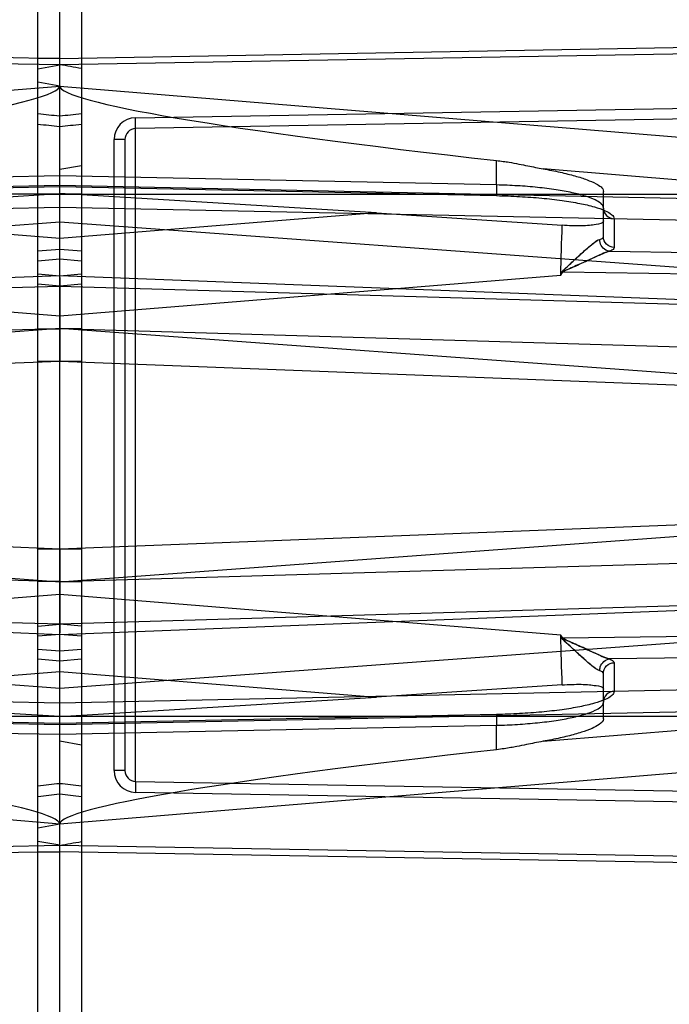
# Model space of a CAD drawing. Header units: millimetres. Extents: x 0 to 297, y 0 to 210.
# Tile 23 of 256: x 147.496 to 147.646, y 91.23 to 91.456. Entities that reach past the tile are written whole.
import ezdxf

# ---------------------------------------------------------------- set-up
doc = ezdxf.new("R2010")
doc.units = ezdxf.units.MM
doc.header["$LTSCALE"] = 16.335
doc.layers.get('0').update_dxf_attribs({"linetype": 'CONTINUOUS'})
for name, color, linetype in [('01_GLOBAL', 7, 'CONTINUOUS'), ('INTFCLR_1', 7, 'CONTINUOUS'), ('INTFCLR_144815', 7, 'CONTINUOUS'), ('INTFCLR_72935', 7, 'CONTINUOUS')]:
    doc.layers.add(name, color=color, linetype=linetype)

msp = doc.modelspace()

# ---------------------------------------------------------------- linework, layer by layer
at = {"color": 7, "linetype": 'Continuous'}
msp.add_circle((148.2308, 92.11646), 1.9, dxfattribs=at)
at = {"color": 9, "linetype": 'Continuous'}
msp.add_arc((148.2308, 92.11646), 1.87565, 182.96745, 267.03255, dxfattribs=at)
at = {"layer": '01_GLOBAL', "color": 7, "linetype": 'Continuous'}
msp.add_circle((148.2308, 92.11646), 1.925, dxfattribs=at)
at = {"layer": 'INTFCLR_1', "color": 6, "linetype": 'Continuous'}
for p, q in [((147.50066, 90.95676), (147.50066, 91.80589)), ((147.50566, 91.44753), (147.50566, 91.80632)), ((147.50566, 90.95132), (147.50566, 91.44603)), ((147.50566, 91.44117), (147.50066, 91.44205)), ((147.57849, 91.41201), (147.50566, 91.41643)), ((147.57849, 91.41201), (147.62119, 91.40916)), ((147.50566, 91.40134), (147.50066, 91.40091)), ((147.50566, 91.39316), (147.50566, 91.39716)), ((147.50566, 91.38629), (147.50566, 91.39316)), ((147.50566, 91.39178), (147.50566, 91.38984)), ((147.50566, 91.37784), (147.50566, 91.38629)), ((147.50566, 91.32636), (147.50566, 91.33481)), ((147.50566, 91.31949), (147.50566, 91.32636)), ((147.50566, 91.32388), (147.50566, 91.3218)), ((147.50566, 91.31549), (147.50566, 91.31949)), ((147.50066, 91.31174), (147.50566, 91.31131)), ((147.62119, 91.30349), (147.57849, 91.30064)), ((147.50566, 91.29622), (147.57849, 91.30064)), ((147.50566, 91.27148), (147.50066, 91.27059))]:
    msp.add_line(p, q, dxfattribs=at)
at = {"layer": 'INTFCLR_1', "color": 9, "linetype": 'Continuous'}
for p, q in [((147.50566, 91.44753), (147.69407, 91.45082)), ((147.50566, 91.44753), (147.50066, 91.44753)), ((147.6941, 91.44932), (147.50566, 91.44603)), ((147.50066, 91.44515), (147.50566, 91.44603)), ((147.50566, 91.44117), (147.67337, 91.42731)), ((147.52308, 91.43387), (147.7004, 91.43696)), ((147.74028, 91.43516), (147.52312, 91.43137)), ((147.52312, 91.43137), (147.52308, 91.43387)), ((147.52312, 91.28128), (147.52312, 91.43137)), ((147.51816, 91.28378), (147.51816, 91.42887)), ((147.52066, 91.42887), (147.51816, 91.42887)), ((147.52066, 91.42887), (147.52066, 91.28378)), ((147.6061, 91.41843), (147.6061, 91.42405)), ((147.6061, 91.41843), (147.50566, 91.42052)), ((147.67284, 91.4175), (147.6168, 91.42213)), ((147.67575, 91.41473), (147.50566, 91.41827)), ((147.6061, 91.41843), (147.60609, 91.41593)), ((147.50066, 91.41632), (147.7654, 91.41632)), ((147.50566, 91.41806), (147.6061, 91.41597)), ((147.60609, 91.41593), (147.6061, 91.41597)), ((147.63066, 91.40652), (147.63066, 91.41695)), ((147.50566, 91.41335), (147.67575, 91.40981)), ((147.57849, 91.41201), (147.50566, 91.40608)), ((147.50566, 91.40995), (147.65002, 91.39936)), ((147.63312, 91.41064), (147.63312, 91.40406)), ((147.50066, 91.40326), (147.50566, 91.40369)), ((147.63206, 91.40319), (147.67575, 91.40255)), ((147.50066, 91.39797), (147.50566, 91.39753)), ((147.50566, 91.38834), (147.62084, 91.39772)), ((147.62084, 91.39772), (147.62126, 91.39851)), ((147.62084, 91.39772), (147.62136, 91.39843)), ((147.62136, 91.39843), (147.67575, 91.39763)), ((147.50566, 91.39519), (147.50066, 91.39562)), ((147.66799, 91.39128), (147.50566, 91.39754)), ((147.50566, 91.39519), (147.66135, 91.39063)), ((147.50066, 91.38535), (147.50566, 91.38535)), ((147.65002, 91.37483), (147.50566, 91.38543)), ((147.65915, 91.38085), (147.50566, 91.38535)), ((147.50566, 91.37784), (147.50066, 91.37784)), ((147.69301, 91.37062), (147.50566, 91.37784)), ((147.50566, 91.33481), (147.69301, 91.34203)), ((147.50566, 91.32722), (147.65002, 91.33782)), ((147.50066, 91.33481), (147.50566, 91.33481)), ((147.50066, 91.33481), (147.50566, 91.33481)), ((147.50566, 91.3273), (147.65915, 91.33179)), ((147.50566, 91.3273), (147.50066, 91.3273)), ((147.62084, 91.31493), (147.50566, 91.32431)), ((147.66135, 91.32202), (147.50566, 91.31745)), ((147.50566, 91.31511), (147.66799, 91.32137)), ((147.50066, 91.31702), (147.50566, 91.31745)), ((147.50566, 91.31511), (147.50066, 91.31468)), ((147.62136, 91.31422), (147.62084, 91.31493)), ((147.62126, 91.31414), (147.62084, 91.31493)), ((147.67575, 91.31502), (147.62136, 91.31422)), ((147.65002, 91.31329), (147.50566, 91.3027)), ((147.67575, 91.31009), (147.63206, 91.30945)), ((147.50566, 91.30896), (147.50066, 91.30939)), ((147.63312, 91.30859), (147.63312, 91.30201)), ((147.50566, 91.30657), (147.57849, 91.30064)), ((147.63066, 91.2957), (147.63066, 91.30613)), ((147.67575, 91.30284), (147.50566, 91.2993)), ((147.50066, 91.29632), (147.7654, 91.29632)), ((147.50566, 91.29438), (147.67575, 91.29791)), ((147.6061, 91.29668), (147.50566, 91.29459)), ((147.6061, 91.29668), (147.60609, 91.29672)), ((147.60609, 91.29672), (147.6061, 91.29422)), ((147.50566, 91.29213), (147.6061, 91.29422)), ((147.6061, 91.2886), (147.6061, 91.29422)), ((147.6168, 91.29052), (147.67284, 91.29515)), ((147.67337, 91.28534), (147.50566, 91.27148)), ((147.52066, 91.28378), (147.51816, 91.28378)), ((147.52312, 91.28128), (147.52308, 91.27878)), ((147.52312, 91.28128), (147.74028, 91.27749)), ((147.7004, 91.27569), (147.52308, 91.27878)), ((147.50566, 91.26662), (147.50066, 91.2675)), ((147.50566, 91.26662), (147.6941, 91.26333)), ((147.50066, 91.26512), (147.50566, 91.26512)), ((147.69407, 91.26183), (147.50566, 91.26512))]:
    msp.add_line(p, q, dxfattribs=at)
at = {"layer": 'INTFCLR_1', "color": 7, "linetype": 'Continuous'}
for p, q in [((147.50566, 91.44603), (147.50566, 91.44753)), ((147.62102, 91.39821), (147.62098, 91.39815)), ((147.62126, 91.39851), (147.62136, 91.39843)), ((147.62098, 91.3145), (147.62102, 91.31444)), ((147.62136, 91.31422), (147.62126, 91.31414))]:
    msp.add_line(p, q, dxfattribs=at)
at = {"layer": 'INTFCLR_1', "color": 6, "linetype": 'Continuous'}
for centre, radius, start, end in [((147.50566, 91.35632), 0.30173, 270, 90), ((147.50566, 91.35632), 0.28675, 270, 90), ((148.15028, 91.39332), 0.64461, 179.93906, 180.0622), ((146.92658, 91.38764), 0.57908, 359.88875, 0.1122), ((146.91471, 91.32614), 0.59095, 359.88876, 0.1122), ((148.24653, 91.32008), 0.74086, 179.93897, 180.06211)]:
    msp.add_arc(centre, radius, start, end, dxfattribs=at)
at = {"layer": 'INTFCLR_1', "color": 9, "linetype": 'Continuous'}
for centre, radius, start, end in [((147.50566, 91.35632), 0.21078, 22.4933, 90), ((147.37872, 90.33776), 1.10378, 83.39571, 83.65692), ((147.35798, 90.10869), 1.33132, 83.63122, 83.84769), ((147.52316, 91.42887), 0.005, 91, 180), ((147.52316, 91.42887), 0.0025, 91, 180), ((144.31097, 91.50475), 3.3116, 358.14777, 358.3458), ((144.31097, 91.20789), 3.3116, 1.6542, 1.85223), ((147.52316, 91.28378), 0.005, 180, 269), ((147.52316, 91.28378), 0.0025, 180, 269), ((147.35798, 92.60396), 1.33132, 276.15231, 276.36878), ((147.37872, 92.37489), 1.10378, 276.34308, 276.60429), ((147.50566, 91.35632), 0.21078, 270, 337.5067)]:
    msp.add_arc(centre, radius, start, end, dxfattribs=at)
at = {"layer": 'INTFCLR_1', "color": 6, "linetype": 'Continuous'}
for centre, major_axis, start_param, end_param in [((147.69671, 91.42541), (0.19104, -0.01581), -3.137276, -2.060622), ((147.69671, 91.28724), (0.19104, 0.01581), 2.060622, 3.137276)]:
    msp.add_ellipse(centre, major_axis=major_axis, ratio=0.052166, start_param=start_param, end_param=end_param, dxfattribs=at)
for points, knots in [([(147.50566, 91.54805), (147.50755, 91.54813), (147.51131, 91.54823), (147.51696, 91.54822), (147.52261, 91.54805), (147.52825, 91.5477), (147.53388, 91.5472), (147.53949, 91.54652), (147.54508, 91.54568), (147.55064, 91.54468), (147.55617, 91.54351), (147.56166, 91.54218), (147.56711, 91.54069), (147.57251, 91.53904), (147.57787, 91.53723), (147.58317, 91.53527), (147.5884, 91.53314), (147.59358, 91.53087), (147.59868, 91.52844), (147.60371, 91.52587), (147.60867, 91.52314), (147.61354, 91.52028), (147.61832, 91.51726), (147.62301, 91.51411), (147.62761, 91.51083), (147.63211, 91.50741), (147.63651, 91.50385), (147.6408, 91.50017), (147.64498, 91.49637), (147.64905, 91.49244), (147.65299, 91.48839), (147.65682, 91.48423), (147.66053, 91.47996), (147.6641, 91.47558), (147.66755, 91.4711), (147.67086, 91.46652), (147.67404, 91.46184), (147.67708, 91.45707), (147.67997, 91.45222), (147.68272, 91.44728), (147.68533, 91.44226), (147.68778, 91.43717), (147.69009, 91.432), (147.69224, 91.42677), (147.69424, 91.42148), (147.69546, 91.41792), (147.69605, 91.41613)], [0, 0, 0, 0, 0.022721, 0.045441, 0.068161, 0.090882, 0.113602, 0.136322, 0.159043, 0.181763, 0.204484, 0.227205, 0.249927, 0.272648, 0.295371, 0.318093, 0.340816, 0.36354, 0.386264, 0.408989, 0.431714, 0.454441, 0.477167, 0.499895, 0.522623, 0.545352, 0.56808, 0.59081, 0.613539, 0.636269, 0.658999, 0.68173, 0.704461, 0.727193, 0.749925, 0.772657, 0.79539, 0.818123, 0.840856, 0.86359, 0.886324, 0.909059, 0.931794, 0.954529, 0.977264, 1, 1, 1, 1]), ([(147.50566, 91.54262), (147.50938, 91.54277), (147.51682, 91.54285), (147.52796, 91.54231), (147.53908, 91.5411), (147.55015, 91.53921), (147.56113, 91.53665), (147.57176, 91.53348), (147.58216, 91.52969), (147.59232, 91.5253), (147.60236, 91.52023), (147.61208, 91.51455), (147.62143, 91.50831), (147.63039, 91.50151), (147.63891, 91.49419), (147.64698, 91.48638), (147.65456, 91.47809), (147.66162, 91.46937), (147.66814, 91.46024), (147.6741, 91.45075), (147.67948, 91.44091), (147.68426, 91.43078), (147.68841, 91.42038), (147.69194, 91.40976), (147.69482, 91.39894), (147.69704, 91.38797), (147.69861, 91.37689), (147.69951, 91.36574), (147.69974, 91.35456), (147.6993, 91.3434), (147.69819, 91.3323), (147.69643, 91.32128), (147.69401, 91.31039), (147.69094, 91.29966), (147.68724, 91.28914), (147.68291, 91.27886), (147.67799, 91.26887), (147.67248, 91.25919), (147.66641, 91.24986), (147.6598, 91.24092), (147.65267, 91.2324), (147.64505, 91.22432), (147.63696, 91.2167), (147.62844, 91.20959), (147.61951, 91.20299), (147.61021, 91.19694), (147.60057, 91.19146), (147.59063, 91.18657), (147.58065, 91.18237), (147.57093, 91.17892), (147.5619, 91.17625), (147.55372, 91.17426), (147.54644, 91.1728), (147.53952, 91.17169), (147.53237, 91.1708), (147.52442, 91.17014), (147.51542, 91.1698), (147.50906, 91.16989), (147.50566, 91.17003)], [0, 0, 0, 0, 0.018566, 0.037132, 0.055691, 0.074356, 0.093202, 0.111924, 0.12973, 0.148427, 0.167158, 0.185896, 0.204584, 0.223281, 0.241996, 0.260657, 0.279346, 0.298035, 0.316682, 0.335317, 0.35398, 0.372624, 0.391243, 0.409858, 0.428475, 0.447098, 0.465725, 0.484342, 0.50294, 0.521509, 0.540073, 0.558633, 0.577195, 0.595759, 0.614321, 0.632871, 0.651401, 0.669918, 0.688446, 0.706933, 0.725409, 0.743895, 0.762392, 0.780831, 0.799318, 0.817787, 0.836209, 0.854658, 0.873037, 0.890275, 0.906152, 0.920038, 0.932284, 0.943224, 0.955013, 0.968247, 0.983039, 1, 1, 1, 1]), ([(147.6061, 91.42405), (147.60661, 91.42399), (147.60757, 91.42387), (147.60928, 91.42361), (147.61116, 91.42326), (147.61377, 91.42273), (147.61562, 91.42234), (147.6168, 91.42213)], [0, 0, 0, 0, 0.141014, 0.266406, 0.478354, 0.670115, 1, 1, 1, 1]), ([(147.6168, 91.42213), (147.61747, 91.42201), (147.61877, 91.42177), (147.62067, 91.42137), (147.62244, 91.42096), (147.62407, 91.42053), (147.62554, 91.42009), (147.6272, 91.41952), (147.62892, 91.41878), (147.63066, 91.41776), (147.63066, 91.41695)], [0, 0, 0, 0, 0.135115, 0.263536, 0.384173, 0.496034, 0.598182, 0.689859, 0.839224, 1, 1, 1, 1]), ([(147.63066, 91.41016), (147.63066, 91.40954), (147.62894, 91.40932), (147.6274, 91.40909), (147.62547, 91.40901), (147.6234, 91.40903), (147.62193, 91.4091), (147.62119, 91.40916)], [0, 0, 0, 0, 0.192879, 0.351609, 0.547395, 0.768356, 1, 1, 1, 1]), ([(147.62119, 91.30349), (147.62193, 91.30354), (147.62339, 91.30362), (147.62546, 91.30364), (147.62738, 91.30356), (147.62893, 91.30333), (147.63066, 91.30312), (147.63066, 91.30249)], [0, 0, 0, 0, 0.231038, 0.450624, 0.646121, 0.805528, 1, 1, 1, 1]), ([(147.69605, 91.29652), (147.69546, 91.29473), (147.69424, 91.29116), (147.69224, 91.28587), (147.69009, 91.28064), (147.68778, 91.27548), (147.68533, 91.27039), (147.68272, 91.26537), (147.67997, 91.26043), (147.67708, 91.25557), (147.67404, 91.2508), (147.67086, 91.24613), (147.66755, 91.24155), (147.6641, 91.23706), (147.66053, 91.23269), (147.65682, 91.22841), (147.65299, 91.22425), (147.64905, 91.22021), (147.64498, 91.21628), (147.6408, 91.21248), (147.63651, 91.2088), (147.63211, 91.20524), (147.62761, 91.20182), (147.62301, 91.19853), (147.61832, 91.19538), (147.61354, 91.19237), (147.60867, 91.1895), (147.60371, 91.18678), (147.59868, 91.18421), (147.59358, 91.18178), (147.5884, 91.1795), (147.58317, 91.17738), (147.57787, 91.17542), (147.57251, 91.17361), (147.56711, 91.17196), (147.56166, 91.17046), (147.55617, 91.16914), (147.55064, 91.16797), (147.54508, 91.16697), (147.53949, 91.16613), (147.53388, 91.16545), (147.52825, 91.16494), (147.52261, 91.1646), (147.51696, 91.16443), (147.51131, 91.16442), (147.50755, 91.16452), (147.50566, 91.1646)], [0, 0, 0, 0, 0.022736, 0.045471, 0.068206, 0.090941, 0.113676, 0.13641, 0.159144, 0.181877, 0.20461, 0.227343, 0.250076, 0.272807, 0.295539, 0.31827, 0.341001, 0.363731, 0.386461, 0.409191, 0.43192, 0.454648, 0.477377, 0.500105, 0.522833, 0.545559, 0.568286, 0.591011, 0.613736, 0.63646, 0.659184, 0.681907, 0.704629, 0.727352, 0.750073, 0.772795, 0.795516, 0.818237, 0.840957, 0.863678, 0.886398, 0.909118, 0.931839, 0.954559, 0.977279, 1, 1, 1, 1]), ([(147.63066, 91.2957), (147.63066, 91.29516), (147.62961, 91.29424), (147.62787, 91.29338), (147.62594, 91.29268), (147.62408, 91.29212), (147.62244, 91.29169), (147.62067, 91.29128), (147.61877, 91.29088), (147.61747, 91.29064), (147.6168, 91.29052)], [0, 0, 0, 0, 0.10587, 0.231307, 0.402919, 0.504833, 0.616526, 0.737023, 0.865239, 1, 1, 1, 1]), ([(147.6168, 91.29052), (147.61613, 91.2904), (147.61486, 91.29015), (147.61284, 91.28973), (147.61103, 91.28936), (147.60931, 91.28905), (147.60777, 91.2888), (147.60668, 91.28866), (147.6061, 91.2886)], [0, 0, 0, 0, 0.186288, 0.35712, 0.570042, 0.696653, 0.838694, 1, 1, 1, 1])]:
    msp.add_open_spline(points, degree=3, knots=knots, dxfattribs=at)
at = {"layer": 'INTFCLR_1', "color": 9, "linetype": 'Continuous'}
for points, knots in [([(147.63066, 91.4131), (147.63066, 91.41398), (147.62877, 91.41508), (147.62637, 91.41595), (147.62328, 91.41673), (147.61962, 91.41738), (147.61542, 91.4179), (147.61086, 91.41826), (147.60771, 91.41839), (147.6061, 91.41843)], [0, 0, 0, 0, 0.102649, 0.196925, 0.319271, 0.466118, 0.632529, 0.812643, 1, 1, 1, 1]), ([(147.6061, 91.41597), (147.60787, 91.41593), (147.61133, 91.4158), (147.61635, 91.41544), (147.62097, 91.41492), (147.62501, 91.41426), (147.62834, 91.41352), (147.63084, 91.41266), (147.63247, 91.41187), (147.63312, 91.411), (147.63312, 91.41064)], [0, 0, 0, 0, 0.18805, 0.368753, 0.535576, 0.682578, 0.804721, 0.898284, 0.961792, 1, 1, 1, 1]), ([(147.63066, 91.4131), (147.63066, 91.41248), (147.63119, 91.41118), (147.63249, 91.41065), (147.63312, 91.41064)], [0, 0, 0, 0, 0.497318, 1, 1, 1, 1]), ([(147.63206, 91.40319), (147.63176, 91.40322), (147.63055, 91.40358), (147.62978, 91.40498), (147.62981, 91.40592)], [0, 0, 0, 0, 0.238213, 1, 1, 1, 1]), ([(147.62981, 91.40592), (147.62994, 91.40596), (147.63025, 91.40607), (147.63066, 91.4063), (147.63066, 91.40652)], [0, 0, 0, 0, 0.372137, 1, 1, 1, 1]), ([(147.63312, 91.40406), (147.63249, 91.40407), (147.63119, 91.40459), (147.63066, 91.40589), (147.63066, 91.40652)], [0, 0, 0, 0, 0.502682, 1, 1, 1, 1]), ([(147.63312, 91.40406), (147.63312, 91.40398), (147.63294, 91.40351), (147.63243, 91.40333), (147.63206, 91.40319)], [0, 0, 0, 0, 0.166894, 1, 1, 1, 1]), ([(147.62981, 91.30673), (147.6298, 91.30704), (147.62995, 91.30828), (147.63114, 91.30937), (147.63206, 91.30945)], [0, 0, 0, 0, 0.253827, 1, 1, 1, 1]), ([(147.63206, 91.30945), (147.63222, 91.30939), (147.63262, 91.30922), (147.63312, 91.30889), (147.63312, 91.30859)], [0, 0, 0, 0, 0.36336, 1, 1, 1, 1]), ([(147.63066, 91.30613), (147.63066, 91.30675), (147.63119, 91.30806), (147.63249, 91.30858), (147.63312, 91.30859)], [0, 0, 0, 0, 0.497318, 1, 1, 1, 1]), ([(147.63066, 91.30613), (147.63066, 91.30619), (147.63051, 91.30654), (147.6301, 91.30664), (147.62981, 91.30673)], [0, 0, 0, 0, 0.156231, 1, 1, 1, 1]), ([(147.63312, 91.30201), (147.63312, 91.30165), (147.63247, 91.30078), (147.63084, 91.29998), (147.62834, 91.29913), (147.62501, 91.29839), (147.62097, 91.29773), (147.61635, 91.29721), (147.61133, 91.29685), (147.60787, 91.29672), (147.6061, 91.29668)], [0, 0, 0, 0, 0.038208, 0.101716, 0.195279, 0.317422, 0.464423, 0.631247, 0.81195, 1, 1, 1, 1]), ([(147.63312, 91.30201), (147.63249, 91.30199), (147.63119, 91.30147), (147.63066, 91.30017), (147.63066, 91.29954)], [0, 0, 0, 0, 0.502682, 1, 1, 1, 1]), ([(147.6061, 91.29422), (147.60771, 91.29425), (147.61086, 91.29438), (147.61542, 91.29475), (147.61962, 91.29527), (147.62328, 91.29592), (147.62637, 91.2967), (147.62877, 91.29757), (147.63066, 91.29866), (147.63066, 91.29954)], [0, 0, 0, 0, 0.187357, 0.367471, 0.533882, 0.680729, 0.803075, 0.897351, 1, 1, 1, 1])]:
    msp.add_open_spline(points, degree=3, knots=knots, dxfattribs=at)
at = {"layer": 'INTFCLR_1', "color": 7, "linetype": 'Continuous'}
for points, knots in [([(147.62098, 91.39815), (147.62107, 91.39844), (147.62188, 91.39916), (147.62314, 91.40044), (147.62469, 91.40183), (147.62605, 91.40306), (147.62729, 91.40416), (147.62849, 91.40515), (147.62939, 91.40579), (147.62981, 91.40592)], [0, 0, 0, 0, 0.07715, 0.258713, 0.468563, 0.600957, 0.725966, 0.888037, 1, 1, 1, 1]), ([(147.62126, 91.39851), (147.62152, 91.39894), (147.62232, 91.39961), (147.62342, 91.40067), (147.62468, 91.40183), (147.62597, 91.403), (147.6273, 91.40418), (147.62852, 91.40515), (147.62935, 91.4058), (147.62981, 91.40592)], [0, 0, 0, 0, 0.132934, 0.269745, 0.406572, 0.583662, 0.731274, 0.873992, 1, 1, 1, 1]), ([(147.63206, 91.40319), (147.63175, 91.40312), (147.63085, 91.4028), (147.62882, 91.40189), (147.62658, 91.40086), (147.6244, 91.39987), (147.6231, 91.39931), (147.622, 91.39875), (147.62124, 91.39856), (147.62102, 91.39821)], [0, 0, 0, 0, 0.078299, 0.23478, 0.551692, 0.687927, 0.827695, 0.897796, 1, 1, 1, 1]), ([(147.62136, 91.39843), (147.62177, 91.39879), (147.62298, 91.39918), (147.62456, 91.39996), (147.62619, 91.40068), (147.62777, 91.40141), (147.62971, 91.40228), (147.63116, 91.40296), (147.63206, 91.40319)], [0, 0, 0, 0, 0.139315, 0.314736, 0.454848, 0.594249, 0.761895, 1, 1, 1, 1]), ([(147.62981, 91.30673), (147.6294, 91.30686), (147.6285, 91.3075), (147.62729, 91.30848), (147.62605, 91.30958), (147.62489, 91.31063), (147.62369, 91.31173), (147.62265, 91.31268), (147.62175, 91.31359), (147.62111, 91.31407), (147.62098, 91.3145)], [0, 0, 0, 0, 0.111502, 0.272894, 0.398307, 0.531293, 0.670026, 0.813369, 0.886096, 1, 1, 1, 1]), ([(147.62102, 91.31444), (147.62127, 91.31411), (147.622, 91.31389), (147.62311, 91.31334), (147.6244, 91.31278), (147.6259, 91.3121), (147.62735, 91.31143), (147.62938, 91.31052), (147.63091, 91.30974), (147.63206, 91.30945)], [0, 0, 0, 0, 0.10223, 0.172382, 0.312203, 0.448633, 0.58066, 0.706936, 1, 1, 1, 1]), ([(147.62981, 91.30673), (147.62937, 91.30685), (147.62857, 91.30746), (147.62737, 91.30842), (147.62619, 91.30946), (147.62497, 91.31056), (147.62377, 91.31165), (147.62252, 91.31286), (147.62157, 91.31361), (147.62126, 91.31414)], [0, 0, 0, 0, 0.120966, 0.257652, 0.409216, 0.536865, 0.689581, 0.83777, 1, 1, 1, 1]), ([(147.63206, 91.30945), (147.6315, 91.30959), (147.63051, 91.31001), (147.62907, 91.31065), (147.62758, 91.31133), (147.62596, 91.31207), (147.62433, 91.31279), (147.62281, 91.31352), (147.62179, 91.31387), (147.62136, 91.31422)], [0, 0, 0, 0, 0.146997, 0.273047, 0.404843, 0.565748, 0.730719, 0.858707, 1, 1, 1, 1])]:
    msp.add_open_spline(points, degree=3, knots=knots, dxfattribs=at)
at = {"layer": 'INTFCLR_144815', "color": 6, "linetype": 'Continuous'}
for radius in [0.31906, 0.30405]:
    msp.add_circle((147.50566, 91.35632), radius, dxfattribs=at)
for radius, start, end in [(0.43984, 313.9938, 154.5151), (0.33052, 45, 315), (0.32993, 45, 315), (0.32945, 45, 315)]:
    msp.add_arc((147.50566, 91.35632), radius, start, end, dxfattribs=at)
at = {"layer": 'INTFCLR_72935', "color": 6, "linetype": 'Continuous'}
for p, q in [((147.50566, 90.95132), (147.50566, 91.80632)), ((147.51066, 91.80589), (147.51066, 90.95676)), ((147.50566, 91.42203), (147.51066, 91.42291)), ((147.43283, 91.41201), (147.50566, 91.41643)), ((147.51066, 91.40091), (147.50566, 91.40134)), ((147.50566, 91.39716), (147.50566, 91.39316)), ((147.50566, 91.39316), (147.50566, 91.38629)), ((147.50566, 91.38877), (147.50566, 91.39084)), ((147.50566, 91.38629), (147.50566, 91.37784)), ((147.50566, 91.33481), (147.50566, 91.32636)), ((147.50566, 91.32636), (147.50566, 91.31949)), ((147.50566, 91.32087), (147.50566, 91.32281)), ((147.50566, 91.31949), (147.50566, 91.31549)), ((147.50566, 91.31131), (147.51066, 91.31174)), ((147.50566, 91.29622), (147.43283, 91.30064)), ((147.50566, 91.29062), (147.51066, 91.28974))]:
    msp.add_line(p, q, dxfattribs=at)
at = {"layer": 'INTFCLR_72935', "color": 9, "linetype": 'Continuous'}
for p, q in [((147.31726, 91.45082), (147.50566, 91.44753)), ((147.50566, 91.44603), (147.31723, 91.44932)), ((147.33796, 91.42731), (147.50566, 91.44117)), ((147.50566, 91.42052), (147.40523, 91.41843)), ((147.50566, 91.41827), (147.33558, 91.41473)), ((147.51066, 91.41632), (147.24592, 91.41632)), ((147.40523, 91.41597), (147.50566, 91.41806)), ((147.33558, 91.40981), (147.50566, 91.41335)), ((147.50566, 91.40608), (147.43283, 91.41201)), ((147.36131, 91.39936), (147.50566, 91.40995)), ((147.50566, 91.40369), (147.51066, 91.40326)), ((147.39049, 91.39771), (147.50566, 91.38834)), ((147.50566, 91.39753), (147.51066, 91.39797)), ((147.50566, 91.39754), (147.34333, 91.39128)), ((147.51066, 91.39562), (147.50566, 91.39519)), ((147.34997, 91.39063), (147.50566, 91.39519)), ((147.50566, 91.38535), (147.35218, 91.38085)), ((147.50566, 91.38543), (147.36131, 91.37483)), ((147.51066, 91.38535), (147.50566, 91.38535)), ((147.50566, 91.37784), (147.31832, 91.37062)), ((147.51066, 91.37784), (147.50566, 91.37784)), ((147.31832, 91.34203), (147.50566, 91.33481)), ((147.36131, 91.33782), (147.50566, 91.32722)), ((147.50566, 91.33481), (147.51066, 91.33481)), ((147.35218, 91.33179), (147.50566, 91.3273)), ((147.50566, 91.3273), (147.51066, 91.3273)), ((147.50566, 91.32431), (147.39049, 91.31493)), ((147.34333, 91.32137), (147.50566, 91.31511)), ((147.50566, 91.31745), (147.34997, 91.32202)), ((147.51066, 91.31702), (147.50566, 91.31745)), ((147.51066, 91.31468), (147.50566, 91.31511)), ((147.50566, 91.3027), (147.36131, 91.31329)), ((147.51066, 91.30939), (147.50566, 91.30896)), ((147.43283, 91.30064), (147.50566, 91.30657)), ((147.50566, 91.2993), (147.33558, 91.30284)), ((147.24592, 91.29632), (147.51066, 91.29632)), ((147.33558, 91.29791), (147.50566, 91.29438)), ((147.50566, 91.29459), (147.40523, 91.29668)), ((147.40523, 91.29422), (147.50566, 91.29213)), ((147.50566, 91.27148), (147.33796, 91.28534)), ((147.31723, 91.26333), (147.50566, 91.26662)), ((147.50566, 91.26512), (147.31726, 91.26183))]:
    msp.add_line(p, q, dxfattribs=at)
at = {"layer": 'INTFCLR_72935', "color": 6, "linetype": 'Continuous'}
for centre, radius, start, end in [((147.50566, 91.35632), 0.30173, 90, 270), ((147.50566, 91.35632), 0.28675, 90, 270), ((147.34013, 90.507), 0.95355, 79.69786, 80.00307), ((146.7648, 91.39257), 0.74086, 359.93897, 0.06211), ((148.10674, 91.38651), 0.60107, 179.89064, 180.11032), ((148.09466, 91.32501), 0.589, 179.89064, 180.11032), ((146.86104, 91.31933), 0.64462, 359.93906, 0.0622), ((147.34013, 92.20564), 0.95353, 279.99692, 280.30214)]:
    msp.add_arc(centre, radius, start, end, dxfattribs=at)
at = {"layer": 'INTFCLR_72935', "color": 9, "linetype": 'Continuous'}
for centre, radius, start, end in [((147.50566, 91.35632), 0.21078, 90, 157.5067), ((147.63261, 90.33776), 1.10378, 96.34308, 96.60429), ((147.65334, 90.10868), 1.33132, 96.15231, 96.36878), ((147.65334, 92.60396), 1.33132, 263.63122, 263.84769), ((147.63261, 92.37489), 1.10378, 263.39571, 263.65692), ((147.50566, 91.35632), 0.21078, 202.4933, 270)]:
    msp.add_arc(centre, radius, start, end, dxfattribs=at)
at = {"layer": 'INTFCLR_72935', "color": 6, "linetype": 'Continuous'}
for centre, major_axis, start_param, end_param in [((147.31462, 91.42541), (0.19104, 0.01581), -1.080971, -0.004317), ((147.31462, 91.28724), (0.19104, -0.01581), 0.004317, 1.080971)]:
    msp.add_ellipse(centre, major_axis=major_axis, ratio=0.052166, start_param=start_param, end_param=end_param, dxfattribs=at)
for points, knots in [([(147.31528, 91.41613), (147.31586, 91.41792), (147.31709, 91.42148), (147.31909, 91.42677), (147.32124, 91.432), (147.32354, 91.43717), (147.326, 91.44226), (147.3286, 91.44728), (147.33136, 91.45222), (147.33425, 91.45707), (147.33729, 91.46184), (147.34047, 91.46652), (147.34378, 91.4711), (147.34722, 91.47558), (147.3508, 91.47996), (147.3545, 91.48423), (147.35833, 91.48839), (147.36228, 91.49244), (147.36635, 91.49637), (147.37053, 91.50017), (147.37482, 91.50385), (147.37922, 91.50741), (147.38372, 91.51083), (147.38831, 91.51411), (147.39301, 91.51726), (147.39779, 91.52028), (147.40266, 91.52314), (147.40761, 91.52587), (147.41265, 91.52844), (147.41775, 91.53087), (147.42292, 91.53314), (147.42816, 91.53527), (147.43346, 91.53723), (147.43881, 91.53904), (147.44422, 91.54069), (147.44967, 91.54218), (147.45516, 91.54351), (147.46069, 91.54468), (147.46625, 91.54568), (147.47184, 91.54652), (147.47745, 91.5472), (147.48308, 91.5477), (147.48872, 91.54805), (147.49437, 91.54822), (147.50002, 91.54823), (147.50378, 91.54813), (147.50566, 91.54805)], [0, 0, 0, 0, 0.022736, 0.045471, 0.068206, 0.090941, 0.113676, 0.13641, 0.159144, 0.181877, 0.20461, 0.227343, 0.250076, 0.272807, 0.295539, 0.31827, 0.341001, 0.363731, 0.386461, 0.409191, 0.43192, 0.454648, 0.477377, 0.500105, 0.522833, 0.545559, 0.568286, 0.591011, 0.613736, 0.63646, 0.659184, 0.681907, 0.704629, 0.727352, 0.750073, 0.772795, 0.795516, 0.818237, 0.840957, 0.863678, 0.886398, 0.909118, 0.931839, 0.954559, 0.977279, 1, 1, 1, 1]), ([(147.50566, 91.17003), (147.50195, 91.16988), (147.49451, 91.1698), (147.48336, 91.17034), (147.47225, 91.17155), (147.46117, 91.17344), (147.4502, 91.176), (147.43957, 91.17917), (147.42917, 91.18295), (147.41901, 91.18734), (147.40897, 91.19242), (147.39925, 91.19809), (147.3899, 91.20434), (147.38094, 91.21113), (147.37242, 91.21845), (147.36435, 91.22627), (147.35677, 91.23456), (147.3497, 91.24328), (147.34318, 91.2524), (147.33722, 91.2619), (147.33185, 91.27173), (147.32707, 91.28187), (147.32291, 91.29227), (147.31939, 91.30289), (147.31651, 91.31371), (147.31428, 91.32468), (147.31272, 91.33576), (147.31182, 91.34691), (147.31159, 91.35809), (147.31203, 91.36925), (147.31313, 91.38035), (147.3149, 91.39137), (147.31732, 91.40226), (147.32039, 91.41299), (147.32409, 91.42351), (147.32841, 91.43379), (147.33334, 91.44378), (147.33885, 91.45346), (147.34492, 91.46278), (147.35153, 91.47172), (147.35866, 91.48025), (147.36628, 91.48833), (147.37437, 91.49595), (147.38289, 91.50306), (147.39182, 91.50966), (147.40112, 91.51571), (147.41076, 91.52119), (147.42069, 91.52608), (147.43068, 91.53028), (147.4404, 91.53373), (147.44943, 91.5364), (147.45761, 91.53839), (147.46489, 91.53985), (147.47181, 91.54096), (147.47895, 91.54185), (147.4869, 91.54251), (147.49591, 91.54284), (147.50227, 91.54276), (147.50566, 91.54262)], [0, 0, 0, 0, 0.018566, 0.037132, 0.055691, 0.074356, 0.093202, 0.111924, 0.12973, 0.148427, 0.167158, 0.185896, 0.204584, 0.223281, 0.241996, 0.260657, 0.279346, 0.298035, 0.316682, 0.335317, 0.35398, 0.372624, 0.391243, 0.409858, 0.428475, 0.447098, 0.465725, 0.484342, 0.50294, 0.521509, 0.540073, 0.558632, 0.577195, 0.595759, 0.614321, 0.632871, 0.651401, 0.669918, 0.688446, 0.706933, 0.725408, 0.743894, 0.762392, 0.780831, 0.799317, 0.817787, 0.836209, 0.854657, 0.873037, 0.890275, 0.906152, 0.920038, 0.932284, 0.943224, 0.955013, 0.968247, 0.983039, 1, 1, 1, 1]), ([(147.50566, 91.1646), (147.50378, 91.16452), (147.50002, 91.16442), (147.49437, 91.16443), (147.48872, 91.1646), (147.48308, 91.16494), (147.47745, 91.16545), (147.47184, 91.16613), (147.46625, 91.16697), (147.46069, 91.16797), (147.45516, 91.16914), (147.44967, 91.17046), (147.44422, 91.17196), (147.43881, 91.17361), (147.43346, 91.17542), (147.42816, 91.17738), (147.42292, 91.1795), (147.41775, 91.18178), (147.41265, 91.18421), (147.40761, 91.18678), (147.40266, 91.1895), (147.39779, 91.19237), (147.39301, 91.19538), (147.38831, 91.19853), (147.38372, 91.20182), (147.37922, 91.20524), (147.37482, 91.2088), (147.37053, 91.21248), (147.36635, 91.21628), (147.36228, 91.22021), (147.35833, 91.22425), (147.3545, 91.22841), (147.3508, 91.23269), (147.34722, 91.23706), (147.34378, 91.24155), (147.34047, 91.24613), (147.33729, 91.2508), (147.33425, 91.25557), (147.33136, 91.26043), (147.3286, 91.26537), (147.326, 91.27039), (147.32354, 91.27548), (147.32124, 91.28064), (147.31909, 91.28587), (147.31709, 91.29116), (147.31586, 91.29473), (147.31528, 91.29652)], [0, 0, 0, 0, 0.022721, 0.045441, 0.068161, 0.090882, 0.113602, 0.136322, 0.159043, 0.181763, 0.204484, 0.227205, 0.249927, 0.272648, 0.295371, 0.318093, 0.340816, 0.36354, 0.386264, 0.408989, 0.431714, 0.454441, 0.477167, 0.499895, 0.522623, 0.545352, 0.56808, 0.59081, 0.613539, 0.636269, 0.658999, 0.68173, 0.704461, 0.727193, 0.749925, 0.772657, 0.79539, 0.818123, 0.840856, 0.86359, 0.886324, 0.909059, 0.931794, 0.954529, 0.977264, 1, 1, 1, 1])]:
    msp.add_open_spline(points, degree=3, knots=knots, dxfattribs=at)

doc.saveas('drawing.dxf')
